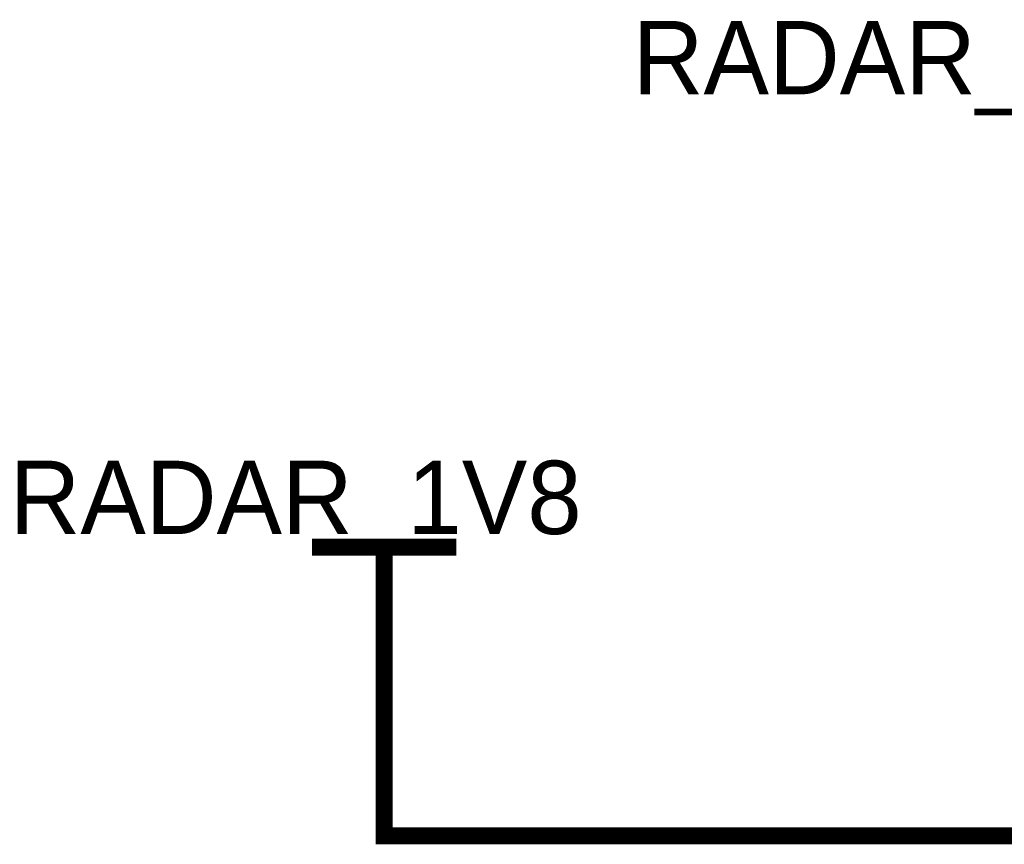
# Model space of a CAD drawing. Header units: inches. Extents: x 0 to 17, y 0 to 11.
# Tile 93 of 256: x 10.848 to 11.529, y 7.994 to 8.565. Entities that reach past the tile are written whole.
import ezdxf

# ---------------------------------------------------------------- set-up
doc = ezdxf.new("R2010")
doc.units = ezdxf.units.IN
doc.header["$MEASUREMENT"] = 0
doc.layers.add('Sheet', color=255, linetype='Continuous')

msp = doc.modelspace()

# ---------------------------------------------------------------- linework, layer by layer
at = {"layer": 'Sheet'}
for points in [[(11.05, 8.19965, 0.0118, 0.0118, 0), (11.14991, 8.19965, 0.0118, 0.0118, 0)], [(11.09995, 8.09973, 0.0118, 0.0118, 0), (11.09995, 8.19965, 0.0118, 0.0118, 0)], [(11.09995, 8.09973, 0.0118, 0.0118, 0), (11.09995, 7.99982, 0.0118, 0.0118, 0), (12.09981, 7.99982, 0.0118, 0.0118, 0)]]:
    msp.add_lwpolyline(points, format="xyseb", dxfattribs=at)

# ---------------------------------------------------------------- texts
for s, height, p in [('RADAR_1P2_RF', 0.0507497, (11.27201, 8.51326)), ('RADAR_1V8', 0.05075, (10.84067, 8.20877))]:
    msp.add_text(s, height=height, dxfattribs=at).set_placement(p)

doc.saveas('drawing.dxf')
